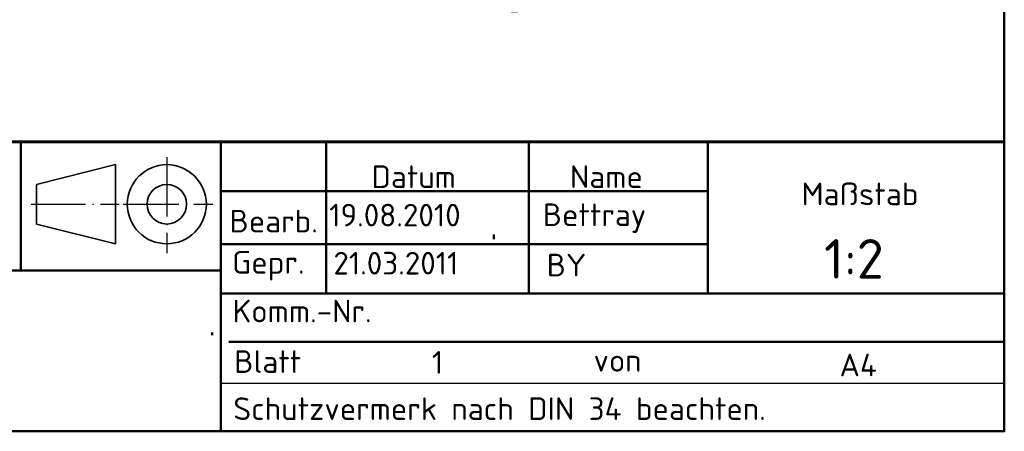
# Model space of a CAD drawing. Header units: millimetres. Extents: x 0 to 420, y 0 to 594.
# Tile 2 of 13: x 226 to 400, y 20 to 93. Entities that reach past the tile are written whole.
import ezdxf
from ezdxf.enums import TextEntityAlignment as Align

# ---------------------------------------------------------------- set-up
doc = ezdxf.new("R2010")
doc.units = ezdxf.units.MM
doc.header["$LTSCALE"] = 2
doc.linetypes.add('LONG_DASH_DOTTED', pattern=[0.3001, 0.2362, -0.0295, 0.0049, -0.0295])
for name, color, linetype, lineweight in [('Rahmen_0', 179, 'Continuous', 50), ('Sichtbare Kanten(DIN)', 7, 'Continuous', 50), ('Skizziergeometrie(DIN)', 179, 'Continuous', 50), ('Skizzierlinie(DIN)', 179, 'Continuous', 25), ('Symbole(DIN)', 179, 'Continuous', 25), ('Überlagerung [Formatvorlage Phantomlinien(DIN)]', 179, 'LONG_DASH_DOTTED', 50)]:
    doc.layers.add(name, color=color, linetype=linetype, lineweight=lineweight)
doc.styles.add('Aktuell-DIN', font='isocpeur.ttf')

# ---------------------------------------------------------------- blocks, each defined once
blk = doc.blocks.new('Ränder Default Border')
at = {"layer": 'Rahmen_0', "flags": 128}
blk.add_lwpolyline([(10, 10), (10, 287), (200, 287), (200, 10), (10, 10)], dxfattribs=at)
blk = doc.blocks.new('Schriftfelder DIN-UNI-Doku')
at = {"layer": 'Skizziergeometrie(DIN)'}
for p, q in [((290.023, 125.633), (100.023, 125.633)), ((100.023, 125.591), (290, 125.591)), ((202.927, 125.591), (202.927, 114.223)), ((220.649, 100), (220.649, 125.591)), ((229.977, 125.633), (229.977, 112.176)), ((247.908, 125.591), (247.908, 112.176)), ((263.777, 112.176), (263.777, 125.591)), ((290, 100), (290, 125.591)), ((220.649, 121.233), (263.777, 121.233)), ((244.807, 117), (244.807, 117.4)), ((220.649, 116.547), (263.777, 116.547)), ((146.8, 114.223), (220.649, 114.223)), ((220.649, 112.176), (290, 112.176)), ((219.878, 108.5), (219.878, 108.751)), ((221.358, 107.906), (290, 107.906)), ((100.023, 100), (290, 100))]:
    blk.add_line(p, q, dxfattribs=at)
at = {"layer": 'Skizziergeometrie(DIN)', "linetype": 'LONG_DASH_DOTTED', "lineweight": 25, "ltscale": 11.124033}
blk.add_line((215.862, 124.245), (215.862, 115.766), dxfattribs=at)
at = {"layer": 'Skizziergeometrie(DIN)', "lineweight": 35}
for p, q in [((211.312, 123.587), (204.312, 121.837)), ((211.312, 116.587), (211.312, 123.587)), ((204.312, 121.837), (204.312, 118.337)), ((204.312, 118.337), (211.312, 116.587))]:
    blk.add_line(p, q, dxfattribs=at)
at = {"layer": 'Skizziergeometrie(DIN)', "linetype": 'LONG_DASH_DOTTED', "lineweight": 25, "ltscale": 10.229108}
blk.add_line((203.836, 120.087), (211.633, 120.087), dxfattribs=at)
at = {"layer": 'Skizziergeometrie(DIN)', "linetype": 'LONG_DASH_DOTTED', "lineweight": 25, "ltscale": 10.447887}
blk.add_line((211.985, 120.087), (219.949, 120.087), dxfattribs=at)
at = {"layer": 'Skizziergeometrie(DIN)', "lineweight": 35}
for radius in [3.5, 1.75]:
    blk.add_circle((215.862, 120.087), radius, dxfattribs=at)
at = {"layer": 'Skizzierlinie(DIN)', "linetype": 'Continuous'}
for p, q in [((229.977, 112.176), (229.977, 125.633)), ((220.649, 104.25), (263.007, 104.25)), ((263.007, 104.25), (290, 104.25))]:
    blk.add_line(p, q, dxfattribs=at)
at = {"layer": 'Symbole(DIN)', "color": 7, "char_height": 2, "style": 'Aktuell-DIN'}
for s, insert, width, attachment_point in [('\\fISOCPEUR|b0|i0;\\H2.0000;Datum', (237.722, 121.522), 14.80115, 8), ('\\fISOCPEUR|b0|i0;\\H2.0000;Name', (254.788, 121.521), 17.20115, 8), ('\\fISOCPEUR|b0|i0;\\H2.0000;Maßstab', (272.072, 122.002), 10.75566, 1), ('\\fISOCPEUR|b0|i0;\\H2.0000;Bearb.', (221.415, 117.591), 8.5626, 7), ('\\fISOCPEUR|b0|i0;\\H2.0000;Gepr.', (221.644, 113.341), 8.33344, 7), ('\\fISOCPEUR|b0|i0;\\H2.0000;Schutzvermerk nach DIN 34 beachten.', (221.751, 103), 59.33728, 1)]:
    blk.add_mtext(s, dxfattribs=dict(at, insert=insert, width=width, attachment_point=attachment_point))
at = {"layer": 'Symbole(DIN)', "color": 7, "char_height": 2, "attachment_point": 7, "style": 'Aktuell-DIN'}
for s, insert in [('\\fISOCPEUR|b0|i0;\\H2.0000;Komm.-Nr.', (221.688, 109.637)), ('\\fISOCPEUR|b0|i0;\\H2.0000;Blatt', (221.832, 105.166)), ('\\fISOCPEUR|b0|i0;\\H2.0000;von', (253.649, 105.272))]:
    blk.add_mtext(s, dxfattribs=dict(at, insert=insert))
at = {"layer": 'Symbole(DIN)', "color": 7, "style": 'Aktuell-DIN'}
for tag, p in [('BAUTEILNUMMER', (148.556, 118.225)), ('TITEL', (149.129, 107.392))]:
    blk.add_attdef(tag, text='', height=3.5, dxfattribs=at).set_placement(p, align=Align.MIDDLE_LEFT)
for tag, p in [('ERSTELLUNGSDATUM', (230.24, 117.522)), ('AUTOR', (249.155, 117.554)), ('KONTROLLDATUM', (230.614, 113.27)), ('KONTROLLIERT_VON', (249.503, 113.104))]:
    blk.add_attdef(tag, text='', height=2, dxfattribs=at).set_placement(p, align=Align.BOTTOM_LEFT)
blk.add_attdef('FirstViewScale', text='', height=3.5, dxfattribs=at).set_placement((276.708, 117.001), align=Align.TOP_CENTER)
for tag, p in [('Blattnummer', (240.476, 106.095)), ('Blattgröße', (277.087, 105.866))]:
    blk.add_attdef(tag, text='', height=2, dxfattribs=at).set_placement(p, align=Align.MIDDLE_CENTER)
blk.add_attdef('BTL_BE2', text='', height=2.5, dxfattribs=at).set_placement((148.765, 104.448), align=Align.TOP_LEFT)

msp = doc.modelspace()

# ---------------------------------------------------------------- linework, layer by layer
at = {"layer": 'Sichtbare Kanten(DIN)'}
msp.add_ellipse((324.265, 126.045), major_axis=(17.336, 30.105), ratio=0.5780931, start_param=1.1409787, end_param=6.7091355, dxfattribs=at)
at = {"layer": 'Überlagerung [Formatvorlage Phantomlinien(DIN)]', "ltscale": 53.713936}
msp.add_ellipse((324.265, 126.045), major_axis=(17.336, 30.105), ratio=0.5780931, start_param=1.1409787, end_param=6.7091355, dxfattribs=at)

# ---------------------------------------------------------------- block references
at = {"xscale": 2, "yscale": 2, "zscale": 2}
msp.add_blockref('Ränder Default Border', (0, 0), dxfattribs=at)
ref = msp.add_blockref('Schriftfelder DIN-UNI-Doku', (-180.045, -180), dxfattribs=dict(xscale=2, yscale=2, zscale=2))
ref.add_attrib('ERSTELLUNGSDATUM', '19.08.2010', dxfattribs={"layer": 'Symbole(DIN)', "color": 7, "height": 4, "style": 'Aktuell-DIN'}).set_placement((280.434, 55.044), align=Align.BOTTOM_LEFT)
ref.add_attrib('AUTOR', 'Bettray', dxfattribs={"layer": 'Symbole(DIN)', "color": 7, "height": 4, "style": 'Aktuell-DIN'}).set_placement((318.265, 55.108), align=Align.BOTTOM_LEFT)
ref.add_attrib('KONTROLLIERT_VON', 'BY', dxfattribs={"layer": 'Symbole(DIN)', "color": 7, "height": 4, "style": 'Aktuell-DIN'}).set_placement((318.96, 46.208), align=Align.BOTTOM_LEFT)
ref.add_attrib('KONTROLLDATUM', '21.03.2011', dxfattribs={"layer": 'Symbole(DIN)', "color": 7, "height": 4, "style": 'Aktuell-DIN'}).set_placement((281.183, 46.54), align=Align.BOTTOM_LEFT)
ref.add_attrib('Blattnummer', '1 ', dxfattribs={"layer": 'Symbole(DIN)', "color": 7, "height": 4, "style": 'Aktuell-DIN'}).set_placement((300.906, 32.189), align=Align.MIDDLE_CENTER)
ref.add_attrib('Blattgröße', 'A4', dxfattribs={"layer": 'Symbole(DIN)', "color": 7, "height": 4, "style": 'Aktuell-DIN'}).set_placement((374.129, 31.731), align=Align.MIDDLE_CENTER)
ref.add_attrib('FirstViewScale', '1:2', dxfattribs={"layer": 'Symbole(DIN)', "color": 7, "height": 7, "style": 'Aktuell-DIN'}).set_placement((373.37, 54.003), align=Align.TOP_CENTER)

doc.saveas('drawing.dxf')
